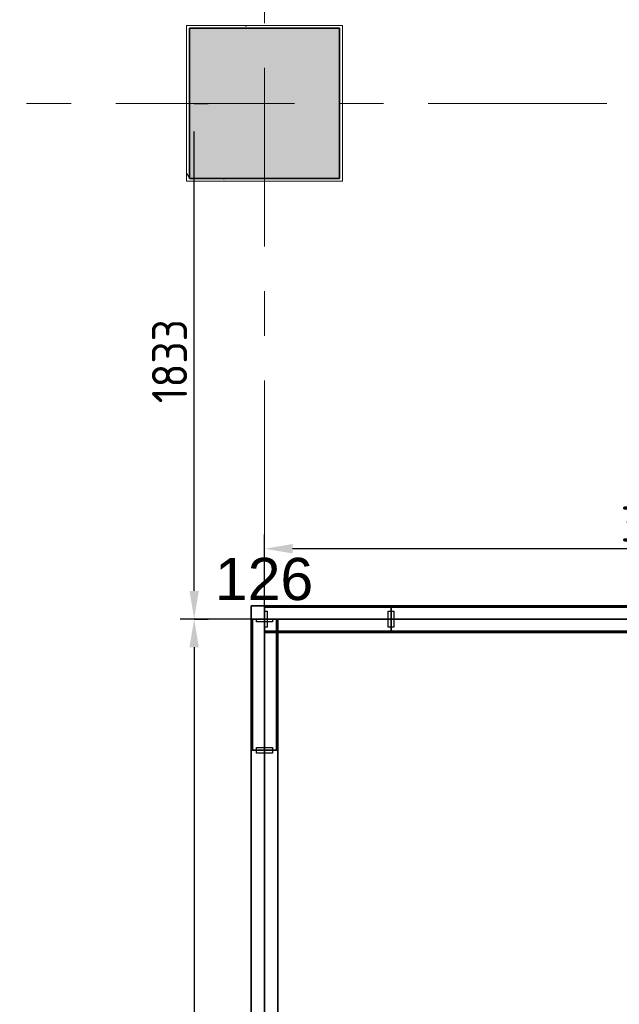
# Model space of a CAD drawing. Extents: x 2820 to 91013, y 1478 to 38178.
# Tile 7 of 182: x 9146 to 11278, y 21626 to 25126. Entities that reach past the tile are written whole.
import ezdxf
from ezdxf.enums import TextEntityAlignment as Align

# ---------------------------------------------------------------- set-up
doc = ezdxf.new("R2010")
doc.units = 0
doc.header["$LTSCALE"] = 50
doc.header["$PDSIZE"] = -5
doc.linetypes.add('HIDDEN2', pattern=[4.7625, 3.175, -1.5875])
doc.linetypes.add('Onderlegger 2e verdieping$0$stramien', pattern=[22.225, 12.7, -3.175, 3.175, -3.175])
doc.layers.get('0').update_dxf_attribs({"linetype": 'CONTINUOUS'})
doc.layers.get('DEFPOINTS').update_dxf_attribs({"linetype": 'CONTINUOUS'})
for name, color, linetype in [('AS-A38--_F----5', 2, 'CONTINUOUS'), ('AS-A38--_F---4-', 9, 'CONTINUOUS'), ('AS-I38-M_F----5_Hoekaansluitingen', 7, 'CONTINUOUS'), ('AS-I38-M_F----5_Wandmodulen', 7, 'CONTINUOUS'), ('AS-L38--', 7, 'CONTINUOUS'), ('AS-L38--_F----5', 7, 'CONTINUOUS'), ('AS-L38--_F---4-', 7, 'CONTINUOUS'), ('AS-L38--_F-23--', 3, 'CONTINUOUS'), ('AS-L38--_F1-----', 2, 'CONTINUOUS'), ('AS-L38--_F123--', 7, 'CONTINUOUS'), ('AS-L38GL_F---4-', 2, 'CONTINUOUS'), ('AS-L38GL_F123--', 3, 'CONTINUOUS'), ('AS-M38--_F123--_Wandlengte', 1, 'CONTINUOUS'), ('IWTEKST', 2, 'CONTINUOUS')]:
    doc.layers.add(name, color=color, linetype=linetype)
doc.layers.add('AS-I38-1_F----5', color=2, linetype='CONTINUOUS', plot=False)
doc.layers.add('IWHULPLIJN', color=40, linetype='CONTINUOUS', plot=False)
for name, color, linetype, lineweight in [('Onderlegger 2e verdieping$0$A-GENM', 8, 'CONTINUOUS', 18), ('Onderlegger 2e verdieping$0$S-COLS', 8, 'CONTINUOUS', 18), ('Onderlegger 2e verdieping$0$S-GRID', 8, 'CONTINUOUS', 18)]:
    doc.layers.add(name, color=color, linetype=linetype, lineweight=lineweight)
doc.styles.get("Standard").update_dxf_attribs({"font": 'isocp.shx'})
doc.dimstyles.new('CWall_F2_Wandlengte', dxfattribs={"dimscale": 50, "dimtxt": 2.5, "dimasz": 2, "dimexe": 1, "dimexo": 1, "dimgap": 0.5, "dimtad": 1, "dimdec": 0, "dimdsep": 46, "dimtxsty": 'Standard', "dimcen": 2.5, "dimclrt": 2, "dimadec": 0, "dimazin": 0, "dimtfac": 1, "dimtdec": 0, "dimtix": 1, "dimtmove": 2, "dimatfit": 0, "dimfxl": 0, "dimtolj": 1, "dimtzin": 0, "dimarcsym": 0})
pattern_1 = [(60, (160, 2090), (-43300, 25000), [300, -50000]), (60, (230, 2164), (-43300, 25000), [100, -50000]), (60, (187, 2190), (-43300, 25000), [100, -50000]), (150, (320, 2170), (-25000, -43300), [200, -50000])]
pattern_2 = [(0, (233.25, 1360), (29.766, 59.531), [0, -59.531])]
pattern_3 = [(60, (160, 1230), (-43300, 25000), [300, -50000]), (60, (230, 1304), (-43300, 25000), [100, -50000]), (60, (187, 1330), (-43300, 25000), [100, -50000]), (150, (320, 1310), (-25000, -43300), [200, -50000])]
pattern_4 = [(60, (160, 370), (-43300, 25000), [300, -50000]), (60, (230, 444), (-43300, 25000), [100, -50000]), (60, (187, 470), (-43300, 25000), [100, -50000]), (150, (320, 450), (-25000, -43300), [200, -50000])]
pattern_5 = [(60, (150, 2090), (-43300, 25000), [300, -50000]), (60, (220, 2164), (-43300, 25000), [100, -50000]), (60, (180, 2190), (-43300, 25000), [100, -50000]), (150, (310, 2170), (-25000, -43300), [200, -50000])]
pattern_6 = [(0, (225, 1360), (29.766, 59.531), [0, -59.531])]
pattern_7 = [(60, (150, 1230), (-43300, 25000), [300, -50000]), (60, (220, 1304), (-43300, 25000), [100, -50000]), (60, (180, 1330), (-43300, 25000), [100, -50000]), (150, (310, 1310), (-25000, -43300), [200, -50000])]
pattern_8 = [(60, (150, 370), (-43300, 25000), [300, -50000]), (60, (220, 444), (-43300, 25000), [100, -50000]), (60, (180, 470), (-43300, 25000), [100, -50000]), (150, (310, 450), (-25000, -43300), [200, -50000])]
pattern_9 = [(60, (793, 2090), (-43300, 25000), [300, -50000]), (60, (865, 2164), (-43300, 25000), [100, -50000]), (60, (820, 2190), (-43300, 25000), [100, -50000]), (150, (955, 2170), (-25000, -43300), [200, -50000])]
pattern_10 = [(0, (868.25, 1360), (29.7656, 59.5312), [0, -59.5312])]
pattern_11 = [(60, (793, 1230), (-43300, 25000), [300, -50000]), (60, (865, 1304), (-43300, 25000), [100, -50000]), (60, (820, 1330), (-43300, 25000), [100, -50000]), (150, (955, 1310), (-25000, -43300), [200, -50000])]
pattern_12 = [(60, (793, 370), (-43300, 25000), [300, -50000]), (60, (865, 444), (-43300, 25000), [100, -50000]), (60, (820, 470), (-43300, 25000), [100, -50000]), (150, (955, 450), (-25000, -43300), [200, -50000])]
pattern_13 = [(0, (683.25, 1360), (31.75, 31.75), [15.875, -47.625]), (90, (691.188, 1352.062), (-31.75, 31.75), [15.875, -47.625])]

# ---------------------------------------------------------------- blocks, each defined once
blk = doc.blocks.new('Onderlegger 2e verdieping$0$42_KA leemstuc betonkolomafwerking - Type-V30-Plotview 2e Verdieping - schaal 1 op 100')
at = {"layer": 'Onderlegger 2e verdieping$0$A-GENM'}
h = blk.add_hatch(dxfattribs=at)
h.set_pattern_fill('FP_43', color=256, style=0, pattern_type=2)
h.set_pattern_definition([(0, (-10016.6, -24828.2), (406.4, 101.6), [33.528, -271.272, 33.528, -1896.872]), (0, (-10016.6, -24828.2), (406.4, 101.6), [-338.328, -271.272, 33.528, -576.072, -1016]), (0, (-10016.6, -24828.2), (406.4, 101.6), [-1219.2, 33.528, -271.272, 33.528, -677.672]), (0, (-10016.6, -24828.2), (406.4, 101.6), [-1557.528, -169.672, 33.528, -474.472]), (120, (-9864.2, -24777.4), (-291.1882, 301.15272), [33.528, -271.272, 33.528, -1896.872]), (120, (-9864.2, -24777.4), (-291.1882, 301.15272), [-338.328, -271.272, 33.528, -576.072, -1016]), (120, (-9864.2, -24777.4), (-291.1882, 301.15272), [-1219.2, 33.528, -271.272, 33.528, -677.672]), (120, (-9864.2, -24777.4), (-291.1882, 301.15272), [-1557.528, -169.672, 33.528, -474.472]), (240, (-9813.4, -24574.2), (-115.2118, -402.75272), [33.528, -271.272, 33.528, -1896.872]), (240, (-9813.4, -24574.2), (-115.2118, -402.75272), [-338.328, -271.272, 33.528, -576.072, -1016]), (240, (-9813.4, -24574.2), (-115.2118, -402.75272), [-1219.2, 33.528, -271.272, 33.528, -677.672]), (240, (-9813.4, -24574.2), (-115.2118, -402.75272), [-1557.528, -169.672, 33.528, -474.472])])
h.paths.add_polyline_path([(-277, -277), (277, -277), (277, 277), (-277, 277)], flags=0)
h.paths.add_polyline_path([(267, -267), (-267, -267), (-267, 267), (267, 267)], flags=0)
for p, q in [((277, 277), (-277, 277)), ((-277, 277), (-277, -277)), ((-267, 267), (267, 267)), ((-267, -267), (-267, 267)), ((267, 267), (267, -267)), ((277, -277), (277, 277)), ((-277, -277), (277, -277)), ((267, -267), (-267, -267))]:
    blk.add_line(p, q, dxfattribs=at)
blk = doc.blocks.new('Onderlegger 2e verdieping')
at = {"layer": 'Onderlegger 2e verdieping$0$S-COLS', "lineweight": 5}
blk.add_hatch(color=256, dxfattribs=at).paths.add_polyline_path([(10283.6, 24561.2), (10283.6, 25095.2), (9749.6, 25095.2), (9749.6, 24561.2)], flags=0)
at = {"layer": 'Onderlegger 2e verdieping$0$S-COLS', "lineweight": 35}
for p, q in [((10283.6, 25095.2), (9749.6, 25095.2)), ((9749.6, 25095.2), (9749.6, 24561.2)), ((10283.6, 24561.2), (10283.6, 25095.2)), ((9749.6, 24561.2), (10283.6, 24561.2))]:
    blk.add_line(p, q, dxfattribs=at)
at = {"layer": 'Onderlegger 2e verdieping$0$S-GRID', "linetype": 'Onderlegger 2e verdieping$0$stramien'}
for p, q in [((10016.6, 37178.2), (10016.6, 16803)), ((2820.4, 24828.2), (55386.6, 24828.2))]:
    blk.add_line(p, q, dxfattribs=at)
at = {"layer": 'Onderlegger 2e verdieping$0$A-GENM'}
blk.add_blockref('Onderlegger 2e verdieping$0$42_KA leemstuc betonkolomafwerking - Type-V30-Plotview 2e Verdieping - schaal 1 op 100', (10016.6, 24828.2), dxfattribs=at)
blk = doc.blocks.new('QHK-5---_CTA01')
at = {"layer": 'AS-L38--_F----5', "linetype": 'HIDDEN2'}
blk.add_line((0, 0), (0, 0, 2700), dxfattribs=at)
at = {"layer": 'AS-L38--_F---4-'}
blk.add_line((-47.5, 47.5), (-47.5, 47.5, 2700), dxfattribs=at)
for points, invisible_edges in [([(0, 47.5, 2700), (0, -47.5, 2700), (47.5, -47.5, 2700), (-47.5, 47.5, 2700)], 4), ([(47.5, -47.5, 2700), (-47.5, 47.5, 2700), (-47.5, 0, 2700), (47.5, 0, 2700)], 1), ([(47.5, 0), (47.5, 0, 60), (47.5, -47.5, 60), (47.5, -47.5)], 1), ([(47.5, 0, 2660), (47.5, 0, 2700), (47.5, -47.5, 2700), (47.5, -47.5, 2660)], 1), ([(47.5, -47.5), (47.5, -47.5, 60), (0, -47.5, 60), (0, -47.5)], 4), ([(47.5, -47.5, 2660), (47.5, -47.5, 2700), (0, -47.5, 2700), (0, -47.5, 2660)], 4)]:
    blk.add_3dface(points, dxfattribs=dict(at, invisible_edges=invisible_edges))
for points in [[(47.5, 0, 60), (47.5, 0, 2660), (47.5, -47.5, 2660), (47.5, -47.5, 60)], [(47.5, -47.5, 60), (47.5, -47.5, 2660), (0, -47.5, 2660), (0, -47.5, 60)]]:
    blk.add_3dface(points, dxfattribs=at)
at = {"layer": 'AS-L38--_F123--'}
blk.add_lwpolyline([(0, -47.5), (47.5, -47.5), (47.5, 0)], dxfattribs=at)
at = {"layer": 'DEFPOINTS'}
blk.add_point((0, 0, 2700), dxfattribs=at)
at = {"layer": 'AS-I38-M_F----5_Hoekaansluitingen', "extrusion": (1, -6.12303e-17, 0)}
blk.add_text('D126', height=125, rotation=90, dxfattribs=at).set_placement((0, 2750), align=Align.MIDDLE_LEFT)
at = {"layer": 'AS-I38-M_F----5_Hoekaansluitingen', "extrusion": (0, -1, 0)}
blk.add_text('D126', height=125, rotation=90, dxfattribs=at).set_placement((0, 2750), align=Align.MIDDLE_LEFT)
blk = doc.blocks.new('QPGLAS--_CTA01')
at = {"layer": 'AS-L38--_F----5', "color": 0}
blk.add_3dface([(0, 0), (1, 0), (1, 0, 1), (0, 0, 1)], dxfattribs=at)
at = {"layer": 'AS-L38GL_F123--'}
blk.add_line((0, 0), (1, 0), dxfattribs=at)
at = {"layer": 'AS-L38GL_F---4-'}
mesh = blk.add_polymesh((6, 3), dxfattribs=at)
for k, corner in enumerate([(1, -0.45, 1), (1, -0.45), (1, -0.45), (0, -0.45, 1), (0, -0.45), (0, -0.45), (0, 0.45, 1), (0, 0.45), (0, -0.45), (1, 0.45, 1), (1, 0.45), (1, -0.45), (1, 0.45, 1), (1, 0.45, 1), (1, -0.45, 1), (0, 0.45, 1), (0, 0.45, 1), (0, -0.45, 1)]):
    mesh.set_mesh_vertex(divmod(k, 3), corner)
blk = doc.blocks.new('O4------_CTA01')
blk.add_blockref('QPGLAS--_CTA01', (0, 0))
blk = doc.blocks.new('BvnAans-_CTA01')
at = {"layer": 'AS-L38--_F----5', "color": 0, "invisible_edges": 10}
blk.add_3dface([(0, 0), (1, 0), (1, 0, 1), (0, 0, 1)], dxfattribs=at)
at = {"layer": 'AS-L38--_F---4-', "invisible_edges": 10}
for points in [[(0, 0.5), (1, 0.5), (1, 0.5, 1), (0, 0.5, 1)], [(0, -0.5), (1, -0.5), (1, -0.5, 1), (0, -0.5, 1)]]:
    blk.add_3dface(points, dxfattribs=at)
at = {"layer": 'AS-L38--_F---4-'}
blk.add_3dface([(0, -0.5, 1), (0, 0.5, 1), (1, 0.5, 1), (1, -0.5, 1)], dxfattribs=at)
blk = doc.blocks.new('OndrAans_CTA01')
at = {"layer": 'AS-L38--_F----5', "color": 0, "invisible_edges": 10}
blk.add_3dface([(0, 0), (1, 0), (1, 0, 1), (0, 0, 1)], dxfattribs=at)
at = {"layer": 'AS-L38--_F---4-', "invisible_edges": 10}
for points in [[(0, 0.5), (1, 0.5), (1, 0.5, 1), (0, 0.5, 1)], [(0, -0.5), (1, -0.5), (1, -0.5, 1), (0, -0.5, 1)]]:
    blk.add_3dface(points, dxfattribs=at)
at = {"layer": 'AS-L38--_F123--', "color": 0}
blk.add_3dface([(0, -0.5), (1, -0.5), (1, 0.5), (0, 0.5)], dxfattribs=at)
blk = doc.blocks.new('Q0WDSTL-_CTA01')
at = {"layer": 'AS-L38--_F-23--'}
for p, q in [((0, 0.3), (0, 0.5)), ((0, -0.3), (0, -0.5))]:
    blk.add_line(p, q, dxfattribs=at)
at = {"layer": 'AS-L38--_F-23--', "color": 1}
blk.add_lwpolyline([(0, 0.3), (1, 0.3), (1, -0.3), (0, -0.3)], dxfattribs=at)
at = {"layer": 'AS-L38--_F1-----'}
blk.add_lwpolyline([(0, 0.5), (0, -0.5)], dxfattribs=at)
blk = doc.blocks.new('QWND24--_CTA01')
at = {"layer": 'AS-A38--_F----5', "extrusion": (0, -1, 0)}
h = blk.add_hatch(dxfattribs=at)
h.set_pattern_fill('GLAS2', color=256, scale=50, angle=60, style=0, pattern_type=2)
h.set_pattern_definition(pattern_1)
h.paths.add_polyline_path([(0, 1780), (466.5, 1780), (466.5, 2660), (0, 2660)])
h = blk.add_hatch(dxfattribs=at)
h.set_pattern_fill('GLAS2', color=256, scale=50, angle=60, style=0, pattern_type=2)
h.set_pattern_definition(pattern_3)
h.paths.add_polyline_path([(0, 940), (466.5, 940), (466.5, 1780), (0, 1780)])
h = blk.add_hatch(dxfattribs=at)
h.set_pattern_fill('GLAS2', color=256, scale=50, angle=60, style=0, pattern_type=2)
h.set_pattern_definition(pattern_4)
h.paths.add_polyline_path([(0, 60), (466.5, 60), (466.5, 940), (0, 940)])
h = blk.add_hatch(dxfattribs=at)
h.set_pattern_fill('DOTS', color=256, scale=37.5, style=0)
h.set_pattern_definition(pattern_2)
h.paths.add_polyline_path([(10, 950), (456.5, 950), (456.5, 1770), (10, 1770)])
at = {"layer": 'AS-A38--_F---4-', "extrusion": (0, -1, 0)}
h = blk.add_hatch(dxfattribs=at)
h.set_pattern_fill('GLAS2', color=256, scale=50, angle=60, style=0, pattern_type=2)
h.set_pattern_definition(pattern_1)
h.paths.add_polyline_path([(0, 1780), (466.5, 1780), (466.5, 2660), (0, 2660)])
h = blk.add_hatch(dxfattribs=at)
h.set_pattern_fill('GLAS2', color=256, scale=50, angle=60, style=0, pattern_type=2)
h.set_pattern_definition(pattern_3)
h.paths.add_polyline_path([(0, 940), (466.5, 940), (466.5, 1780), (0, 1780)])
h = blk.add_hatch(dxfattribs=at)
h.set_pattern_fill('GLAS2', color=256, scale=50, angle=60, style=0, pattern_type=2)
h.set_pattern_definition(pattern_4)
h.paths.add_polyline_path([(0, 60), (466.5, 60), (466.5, 940), (0, 940)])
h = blk.add_hatch(dxfattribs=at)
h.set_pattern_fill('DOTS', color=256, scale=37.5, style=0)
h.set_pattern_definition(pattern_2)
h.paths.add_polyline_path([(10, 950), (456.5, 950), (456.5, 1770), (10, 1770)])
h = blk.add_hatch(dxfattribs=at)
h.set_pattern_fill('GLAS2', color=256, scale=50, angle=60, style=0, pattern_type=2)
h.set_pattern_definition(pattern_1)
h.paths.add_polyline_path([(0, 1780), (466.5, 1780), (466.5, 2660), (0, 2660)])
h = blk.add_hatch(dxfattribs=at)
h.set_pattern_fill('GLAS2', color=256, scale=50, angle=60, style=0, pattern_type=2)
h.set_pattern_definition(pattern_3)
h.paths.add_polyline_path([(0, 940), (466.5, 940), (466.5, 1780), (0, 1780)])
h = blk.add_hatch(dxfattribs=at)
h.set_pattern_fill('GLAS2', color=256, scale=50, angle=60, style=0, pattern_type=2)
h.set_pattern_definition(pattern_4)
h.paths.add_polyline_path([(0, 60), (466.5, 60), (466.5, 940), (0, 940)])
h = blk.add_hatch(dxfattribs=at)
h.set_pattern_fill('DOTS', color=256, scale=37.5, style=0)
h.set_pattern_definition(pattern_2)
h.paths.add_polyline_path([(10, 950), (456.5, 950), (456.5, 1770), (10, 1770)])
at = {"layer": 'DEFPOINTS'}
blk.add_point((0, 0, 2700), dxfattribs=at)
at = {"layer": 'AS-L38--', "yscale": 95}
for name, p, xscale, zscale in [('BvnAans-_CTA01', (0, 0, 2660), 466.5, 40), ('OndrAans_CTA01', (0, 0), 466.5, 60), ('Q0WDSTL-_CTA01', (0, 0), 10, 10), ('O4------_CTA01', (0, 0, 940), 466.5, 840), ('O4------_CTA01', (0, 0, 1780), 466.5, 880), ('O4------_CTA01', (0, 0, 60), 466.5, 880)]:
    blk.add_blockref(name, p, dxfattribs=dict(at, xscale=xscale, zscale=zscale))
at = {"layer": 'AS-L38--', "xscale": 10, "yscale": 95, "zscale": 10, "rotation": 180}
blk.add_blockref('Q0WDSTL-_CTA01', (466.5, 0), dxfattribs=at)
at = {"layer": 'AS-I38-1_F----5', "extrusion": (0, -1, 0)}
blk.add_text('1', height=90, dxfattribs=at).set_placement((40, 130))
at = {"layer": 'AS-I38-M_F----5_Wandmodulen', "extrusion": (0, -1, 0)}
blk.add_text('GH', height=125, rotation=90, dxfattribs=at).set_placement((233.2, 2750), align=Align.MIDDLE_LEFT)
blk = doc.blocks.new('QWND26--_CTA01')
at = {"layer": 'AS-A38--_F----5', "extrusion": (0, -1, 0)}
h = blk.add_hatch(dxfattribs=at)
h.set_pattern_fill('GLAS2', color=256, scale=50, angle=60, style=0, pattern_type=2)
h.set_pattern_definition(pattern_5)
h.paths.add_polyline_path([(0, 1780), (450, 1780), (450, 2660), (0, 2660)])
h = blk.add_hatch(dxfattribs=at)
h.set_pattern_fill('GLAS2', color=256, scale=50, angle=60, style=0, pattern_type=2)
h.set_pattern_definition(pattern_7)
h.paths.add_polyline_path([(0, 940), (450, 940), (450, 1780), (0, 1780)])
h = blk.add_hatch(dxfattribs=at)
h.set_pattern_fill('GLAS2', color=256, scale=50, angle=60, style=0, pattern_type=2)
h.set_pattern_definition(pattern_8)
h.paths.add_polyline_path([(0, 60), (450, 60), (450, 940), (0, 940)])
h = blk.add_hatch(dxfattribs=at)
h.set_pattern_fill('DOTS', color=256, scale=37.5, style=0)
h.set_pattern_definition(pattern_6)
h.paths.add_polyline_path([(10, 950), (440, 950), (440, 1770), (10, 1770)])
at = {"layer": 'AS-A38--_F---4-', "extrusion": (0, -1, 0)}
h = blk.add_hatch(dxfattribs=at)
h.set_pattern_fill('GLAS2', color=256, scale=50, angle=60, style=0, pattern_type=2)
h.set_pattern_definition(pattern_5)
h.paths.add_polyline_path([(0, 1780), (450, 1780), (450, 2660), (0, 2660)])
h = blk.add_hatch(dxfattribs=at)
h.set_pattern_fill('GLAS2', color=256, scale=50, angle=60, style=0, pattern_type=2)
h.set_pattern_definition(pattern_7)
h.paths.add_polyline_path([(0, 940), (450, 940), (450, 1780), (0, 1780)])
h = blk.add_hatch(dxfattribs=at)
h.set_pattern_fill('GLAS2', color=256, scale=50, angle=60, style=0, pattern_type=2)
h.set_pattern_definition(pattern_8)
h.paths.add_polyline_path([(0, 60), (450, 60), (450, 940), (0, 940)])
h = blk.add_hatch(dxfattribs=at)
h.set_pattern_fill('DOTS', color=256, scale=37.5, style=0)
h.set_pattern_definition(pattern_6)
h.paths.add_polyline_path([(10, 950), (440, 950), (440, 1770), (10, 1770)])
h = blk.add_hatch(dxfattribs=at)
h.set_pattern_fill('GLAS2', color=256, scale=50, angle=60, style=0, pattern_type=2)
h.set_pattern_definition(pattern_5)
h.paths.add_polyline_path([(0, 1780), (450, 1780), (450, 2660), (0, 2660)])
h = blk.add_hatch(dxfattribs=at)
h.set_pattern_fill('GLAS2', color=256, scale=50, angle=60, style=0, pattern_type=2)
h.set_pattern_definition(pattern_7)
h.paths.add_polyline_path([(0, 940), (450, 940), (450, 1780), (0, 1780)])
h = blk.add_hatch(dxfattribs=at)
h.set_pattern_fill('GLAS2', color=256, scale=50, angle=60, style=0, pattern_type=2)
h.set_pattern_definition(pattern_8)
h.paths.add_polyline_path([(0, 60), (450, 60), (450, 940), (0, 940)])
h = blk.add_hatch(dxfattribs=at)
h.set_pattern_fill('DOTS', color=256, scale=37.5, style=0)
h.set_pattern_definition(pattern_6)
h.paths.add_polyline_path([(10, 950), (440, 950), (440, 1770), (10, 1770)])
at = {"layer": 'DEFPOINTS'}
blk.add_point((0, 0, 2700), dxfattribs=at)
at = {"layer": 'AS-L38--', "yscale": 95}
for name, p, xscale, zscale in [('BvnAans-_CTA01', (0, 0, 2660), 450, 40), ('OndrAans_CTA01', (0, 0), 450, 60), ('Q0WDSTL-_CTA01', (0, 0), 10, 10), ('O4------_CTA01', (0, 0, 1780), 450, 880), ('O4------_CTA01', (0, 0, 940), 450, 840), ('O4------_CTA01', (0, 0, 60), 450, 880)]:
    blk.add_blockref(name, p, dxfattribs=dict(at, xscale=xscale, zscale=zscale))
at = {"layer": 'AS-L38--', "xscale": 10, "yscale": 95, "zscale": 10, "rotation": 180}
blk.add_blockref('Q0WDSTL-_CTA01', (450, 0), dxfattribs=at)
at = {"layer": 'AS-I38-1_F----5', "extrusion": (0, -1, 0)}
blk.add_text('98', height=90, dxfattribs=at).set_placement((40, 130))
at = {"layer": 'AS-I38-M_F----5_Wandmodulen', "extrusion": (0, -1, 0)}
blk.add_text('GH', height=125, rotation=90, dxfattribs=at).set_placement((225, 2750), align=Align.MIDDLE_LEFT)
blk = doc.blocks.new('QWND27--_CTA01')
at = {"layer": 'AS-A38--_F----5', "extrusion": (0, -1, 0)}
h = blk.add_hatch(dxfattribs=at)
h.set_pattern_fill('GLAS2', color=256, scale=50, angle=60, style=0, pattern_type=2)
h.set_pattern_definition(pattern_9)
h.paths.add_polyline_path([(0, 1780), (1736.5, 1780), (1736.5, 2660), (0, 2660)])
h = blk.add_hatch(dxfattribs=at)
h.set_pattern_fill('GLAS2', color=256, scale=50, angle=60, style=0, pattern_type=2)
h.set_pattern_definition(pattern_11)
h.paths.add_polyline_path([(0, 940), (1736.5, 940), (1736.5, 1780), (0, 1780)])
h = blk.add_hatch(dxfattribs=at)
h.set_pattern_fill('GLAS2', color=256, scale=50, angle=60, style=0, pattern_type=2)
h.set_pattern_definition(pattern_12)
h.paths.add_polyline_path([(0, 60), (1736.5, 60), (1736.5, 940), (0, 940)])
h = blk.add_hatch(dxfattribs=at)
h.set_pattern_fill('DOTS', color=256, scale=37.5, style=0)
h.set_pattern_definition(pattern_10)
h.paths.add_polyline_path([(10, 950), (1726.5, 950), (1726.5, 1770), (10, 1770)])
at = {"layer": 'AS-A38--_F---4-', "extrusion": (0, -1, 0)}
h = blk.add_hatch(dxfattribs=at)
h.set_pattern_fill('GLAS2', color=256, scale=50, angle=60, style=0, pattern_type=2)
h.set_pattern_definition(pattern_9)
h.paths.add_polyline_path([(0, 1780), (1736.5, 1780), (1736.5, 2660), (0, 2660)])
h = blk.add_hatch(dxfattribs=at)
h.set_pattern_fill('GLAS2', color=256, scale=50, angle=60, style=0, pattern_type=2)
h.set_pattern_definition(pattern_11)
h.paths.add_polyline_path([(0, 940), (1736.5, 940), (1736.5, 1780), (0, 1780)])
h = blk.add_hatch(dxfattribs=at)
h.set_pattern_fill('GLAS2', color=256, scale=50, angle=60, style=0, pattern_type=2)
h.set_pattern_definition(pattern_12)
h.paths.add_polyline_path([(0, 60), (1736.5, 60), (1736.5, 940), (0, 940)])
h = blk.add_hatch(dxfattribs=at)
h.set_pattern_fill('DOTS', color=256, scale=37.5, style=0)
h.set_pattern_definition(pattern_10)
h.paths.add_polyline_path([(10, 950), (1726.5, 950), (1726.5, 1770), (10, 1770)])
h = blk.add_hatch(dxfattribs=at)
h.set_pattern_fill('GLAS2', color=256, scale=50, angle=60, style=0, pattern_type=2)
h.set_pattern_definition(pattern_9)
h.paths.add_polyline_path([(0, 1780), (1736.5, 1780), (1736.5, 2660), (0, 2660)])
h = blk.add_hatch(dxfattribs=at)
h.set_pattern_fill('GLAS2', color=256, scale=50, angle=60, style=0, pattern_type=2)
h.set_pattern_definition(pattern_11)
h.paths.add_polyline_path([(0, 940), (1736.5, 940), (1736.5, 1780), (0, 1780)])
h = blk.add_hatch(dxfattribs=at)
h.set_pattern_fill('GLAS2', color=256, scale=50, angle=60, style=0, pattern_type=2)
h.set_pattern_definition(pattern_12)
h.paths.add_polyline_path([(0, 60), (1736.5, 60), (1736.5, 940), (0, 940)])
h = blk.add_hatch(dxfattribs=at)
h.set_pattern_fill('DOTS', color=256, scale=37.5, style=0)
h.set_pattern_definition(pattern_10)
h.paths.add_polyline_path([(10, 950), (1726.5, 950), (1726.5, 1770), (10, 1770)])
at = {"layer": 'DEFPOINTS'}
blk.add_point((0, 0, 2700), dxfattribs=at)
at = {"layer": 'AS-L38--', "yscale": 95}
for name, p, xscale, zscale in [('BvnAans-_CTA01', (0, 0, 2660), 1736.5, 40), ('OndrAans_CTA01', (0, 0), 1736.5, 60), ('Q0WDSTL-_CTA01', (0, 0), 10, 10), ('O4------_CTA01', (0, 0, 1780), 1736.5, 880), ('O4------_CTA01', (0, 0, 940), 1736.5, 840), ('O4------_CTA01', (0, 0, 60), 1736.5, 880)]:
    blk.add_blockref(name, p, dxfattribs=dict(at, xscale=xscale, zscale=zscale))
at = {"layer": 'AS-L38--', "xscale": 10, "yscale": 95, "zscale": 10, "rotation": 180}
blk.add_blockref('Q0WDSTL-_CTA01', (1736.5, 0), dxfattribs=at)
at = {"layer": 'AS-I38-1_F----5', "extrusion": (0, -1, 0)}
blk.add_text('3', height=90, dxfattribs=at).set_placement((40, 130))
at = {"layer": 'AS-I38-M_F----5_Wandmodulen', "extrusion": (0, -1, 0)}
blk.add_text('GH', height=125, rotation=90, dxfattribs=at).set_placement((868.2, 2750), align=Align.MIDDLE_LEFT)
blk = doc.blocks.new('D1------_CTA01')
at = {"layer": 'AS-L38--_F----5', "color": 0}
blk.add_3dface([(0, 0), (1, 0), (1, 0, 1), (0, 0, 1)], dxfattribs=at)
at = {"layer": 'AS-L38--_F---4-'}
for points in [[(0, 0.5), (1, 0.5), (1, 0.5, 1), (0, 0.5, 1)], [(0, -0.5), (1, -0.5), (1, -0.5, 1), (0, -0.5, 1)]]:
    blk.add_3dface(points, dxfattribs=at)
blk = doc.blocks.new('QWND36--_CTA01')
at = {"layer": 'AS-A38--_F----5', "extrusion": (0, -1, 0)}
h = blk.add_hatch(dxfattribs=at)
h.set_pattern_fill('CROSS', color=256, scale=5, style=0)
h.set_pattern_definition(pattern_13)
h.paths.add_polyline_path([(0, 940), (1366.5, 940), (1366.5, 1780), (0, 1780)])
at = {"layer": 'AS-A38--_F---4-', "extrusion": (0, -1, 0)}
h = blk.add_hatch(dxfattribs=at)
h.set_pattern_fill('CROSS', color=256, scale=5, style=0)
h.set_pattern_definition(pattern_13)
h.paths.add_polyline_path([(0, 940), (1366.5, 940), (1366.5, 1780), (0, 1780)])
h = blk.add_hatch(dxfattribs=at)
h.set_pattern_fill('CROSS', color=256, scale=5, style=0)
h.set_pattern_definition(pattern_13)
h.paths.add_polyline_path([(0, 940), (1366.5, 940), (1366.5, 1780), (0, 1780)])
at = {"layer": 'DEFPOINTS'}
blk.add_point((0, 0, 2700), dxfattribs=at)
at = {"layer": 'AS-L38--', "yscale": 95}
for name, p, xscale, zscale in [('BvnAans-_CTA01', (0, 0, 2660), 1366.5, 40), ('OndrAans_CTA01', (0, 0), 1366.5, 60), ('Q0WDSTL-_CTA01', (0, 0), 10, 10), ('D1------_CTA01', (0, 0, 1780), 1366.5, 880), ('D1------_CTA01', (0, 0, 940), 1366.5, 840), ('D1------_CTA01', (0, 0, 60), 1366.5, 880)]:
    blk.add_blockref(name, p, dxfattribs=dict(at, xscale=xscale, zscale=zscale))
at = {"layer": 'AS-L38--', "xscale": 10, "yscale": 95, "zscale": 10, "rotation": 180}
blk.add_blockref('Q0WDSTL-_CTA01', (1366.5, 0), dxfattribs=at)
at = {"layer": 'AS-I38-1_F----5', "extrusion": (0, -1, 0)}
blk.add_text('2', height=90, dxfattribs=at).set_placement((40, 130))
at = {"layer": 'AS-I38-M_F----5_Wandmodulen', "extrusion": (0, -1, 0)}
blk.add_text('AH-Z1', height=125, rotation=90, dxfattribs=at).set_placement((683.25, 2750), align=Align.MIDDLE_LEFT)
blk = doc.blocks.new('*D113')
at = {"layer": 'AS-M38--_F123--_Wandlengte', "color": 0, "lineweight": -2}
for p, q in [((10016.6, 23045.2), (10016.6, 23295.2)), ((13682.6, 23045.2), (13682.6, 23295.2)), ((13582.6, 23245.2), (10116.6, 23245.2))]:
    blk.add_line(p, q, dxfattribs=at)
at = {"layer": 'AS-M38--_F123--_Wandlengte', "color": 0}
for points in [[(10116.6, 23261.9), (10116.6, 23228.5), (10016.6, 23245.2)], [(13582.6, 23261.9), (13582.6, 23228.5), (13682.6, 23245.2)]]:
    blk.add_solid(points, dxfattribs=at)
at = {"layer": 'DEFPOINTS', "color": 0}
for p in [(10016.6, 23245.2), (10016.6, 22995.2), (13682.6, 22995.2)]:
    blk.add_point(p, dxfattribs=at)
at = {"layer": 'AS-M38--_F123--_Wandlengte', "color": 2, "insert": (11444.9, 23332.7), "char_height": 125, "attachment_point": 5}
blk.add_mtext('\\A1;3666', dxfattribs=at)
blk = doc.blocks.new('*D114')
at = {"layer": 'AS-M38--_F123--_Wandlengte', "color": 0, "lineweight": -2}
for p, q in [((9966.6, 22995.2), (9716.6, 22995.2)), ((9766.6, 22895.2), (9766.6, 19582.2)), ((9966.6, 19482.2), (9716.6, 19482.2))]:
    blk.add_line(p, q, dxfattribs=at)
at = {"layer": 'AS-M38--_F123--_Wandlengte', "color": 0}
for points in [[(9749.9, 22895.2), (9783.3, 22895.2), (9766.6, 22995.2)], [(9749.9, 19582.2), (9783.3, 19582.2), (9766.6, 19482.2)]]:
    blk.add_solid(points, dxfattribs=at)
at = {"layer": 'DEFPOINTS', "color": 0}
for p in [(10016.6, 22995.2), (9766.6, 19482.2), (10016.6, 19482.2)]:
    blk.add_point(p, dxfattribs=at)
at = {"layer": 'AS-M38--_F123--_Wandlengte', "color": 2, "insert": (9679.1, 20910.9), "char_height": 125, "attachment_point": 5, "rotation": 90}
blk.add_mtext('\\A1;3513', dxfattribs=at)
blk = doc.blocks.new('*D140')
at = {"layer": 'AS-M38--_F123--_Wandlengte', "color": 0, "lineweight": -2}
for p, q in [((9766.6, 24828.2), (9816.6, 24828.2)), ((9766.6, 23095.2), (9766.6, 24728.2)), ((9766.6, 22995.2), (9816.6, 22995.2))]:
    blk.add_line(p, q, dxfattribs=at)
at = {"layer": 'AS-M38--_F123--_Wandlengte', "color": 0}
for points in [[(9749.9, 24728.2), (9783.3, 24728.2), (9766.6, 24828.2)], [(9749.9, 23095.2), (9783.3, 23095.2), (9766.6, 22995.2)]]:
    blk.add_solid(points, dxfattribs=at)
at = {"layer": 'DEFPOINTS', "color": 0}
for p in [(9716.6, 24828.2), (9766.6, 24828.2), (9716.6, 22995.2)]:
    blk.add_point(p, dxfattribs=at)
at = {"layer": 'AS-M38--_F123--_Wandlengte', "color": 2, "insert": (9679.1, 23911.7), "char_height": 125, "attachment_point": 5, "rotation": 90}
blk.add_mtext('\\A1;1833', dxfattribs=at)

msp = doc.modelspace()

# ---------------------------------------------------------------- linework, layer by layer
at = {"layer": 'IWHULPLIJN'}
for p, q in [((10016.6, 22995.2), (13682.6, 22995.2)), ((10016.6, 19539.2), (10016.6, 22995.2))]:
    msp.add_line(p, q, dxfattribs=at)

# ---------------------------------------------------------------- block references
msp.add_blockref('Onderlegger 2e verdieping', (0, 0))
at = {"layer": 'AS-L38--'}
for name, p, rotation in [('QHK-5---_CTA01', (10016.6, 22995.2), 180), ('QWND26--_CTA01', (10466.6, 22995.2), 180), ('QWND27--_CTA01', (12203.1, 22995.2), 180), ('QWND24--_CTA01', (10016.6, 22995.2), 270), ('QWND36--_CTA01', (10016.6, 22528.7), 270)]:
    msp.add_blockref(name, p, dxfattribs=dict(at, rotation=rotation))

# ---------------------------------------------------------------- texts
at = {"layer": 'IWTEKST', "insert": (9840.4, 23212.6, 120), "char_height": 150, "width": 3405, "attachment_point": 1}
msp.add_mtext('{\\fArial|b0|i0|c0|p34;126}', dxfattribs=at)

# ---------------------------------------------------------------- dimensions: what is measured, and where the dimension line sits
at = {"layer": 'AS-M38--_F123--_Wandlengte'}
dim = msp.add_linear_dim(base=(9766.6, 24828.2), p1=(9716.6, 22995.2), p2=(9716.6, 24828.2), angle=90, dimstyle='CWall_F2_Wandlengte', dxfattribs=at)
dim.commit()
dim.dimension.update_dxf_attribs({"geometry": '*D140', "text_midpoint": (9679.1, 23911.7)})
for base, p1, p2, angle, picture, middle in [((10016.6, 23245.2), (13682.6, 22995.2), (10016.6, 22995.2), 180, '*D113', (11444.9, 23332.7)), ((9766.6, 19482.2), (10016.6, 22995.2), (10016.6, 19482.2), 270, '*D114', (9679.1, 20910.9))]:
    dim = msp.add_linear_dim(base=base, p1=p1, p2=p2, angle=angle, dimstyle='CWall_F2_Wandlengte', dxfattribs=at)
    dim.commit()
    dim.dimension.update_dxf_attribs({"geometry": picture, "text_midpoint": middle, "dimtype": 161})

doc.saveas('drawing.dxf')
